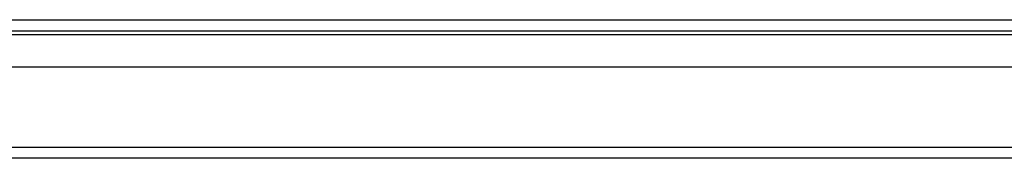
# Model space of a CAD drawing. Header units: inches. Extents: x 28 to 747, y 82 to 346.
# Tile 9 of 246: x 37.11 to 45.78, y 82 to 83.22. Entities that reach past the tile are written whole.
import ezdxf

# ---------------------------------------------------------------- set-up
doc = ezdxf.new("R2010")
doc.units = ezdxf.units.IN
doc.header["$MEASUREMENT"] = 0
doc.layers.add('Visible Edges(ANSI)', color=7, linetype='Continuous', lineweight=25)
doc.layers.add('Visible Tangent Edges(ANSI)', color=7, linetype='Continuous', lineweight=25)

msp = doc.modelspace()

# ---------------------------------------------------------------- linework, layer by layer
at = {"layer": 'Visible Edges(ANSI)'}
for p, q in [((28.5431, 83.1181), (100.3451, 83.1181)), ((52.3006, 82.7985), (34.3856, 82.7985)), ((100.2466, 81.9985), (28.6416, 81.9985))]:
    msp.add_line(p, q, dxfattribs=at)
at = {"layer": 'Visible Tangent Edges(ANSI)'}
for p, q in [((28.5431, 83.2171), (99.5779, 83.2171)), ((33.5724, 83.0871), (53.1137, 83.0871)), ((28.6416, 82.0975), (100.2466, 82.0975))]:
    msp.add_line(p, q, dxfattribs=at)

doc.saveas('drawing.dxf')
